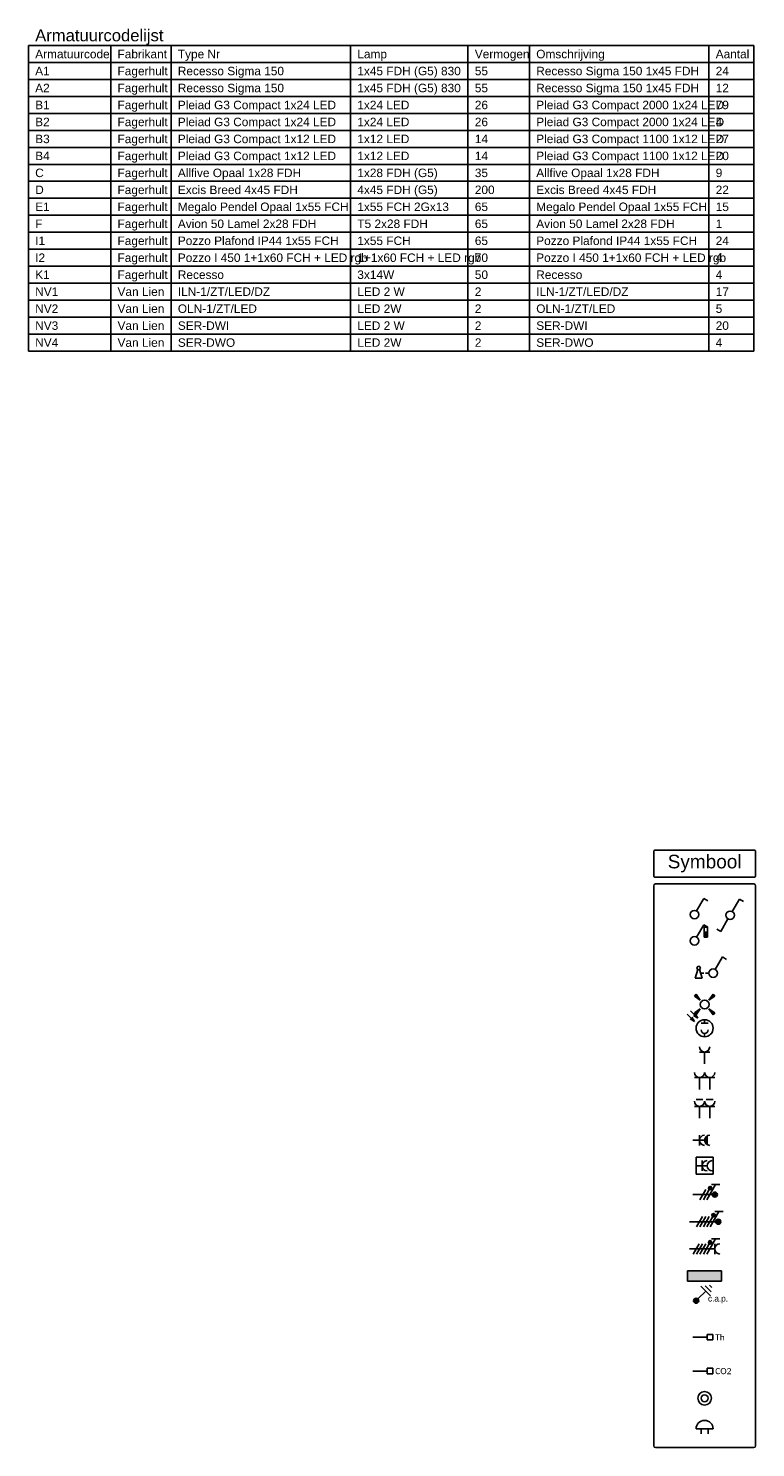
# Model space of a CAD drawing. Header units: millimetres. Extents: x -197899 to 120983, y -4228 to 45370.
# Tile 199 of 200: x 96232 to 106937, y 5059 to 25963. Entities that reach past the tile are written whole.
import ezdxf
from ezdxf.enums import TextEntityAlignment as Align

# ---------------------------------------------------------------- set-up
doc = ezdxf.new("R2010")
doc.units = ezdxf.units.MM
doc.layers.add('BL$5--Renvooi', color=150, linetype='Continuous')
doc.layers.add('BL$9----', color=1, linetype='Continuous')
doc.styles.add('BURO-018', font='burofont.shx', dxfattribs={"height": 180})
doc.styles.add('STABICAD-012', font='ISOCP.SHX', dxfattribs={"height": 1.2})
doc.styles.add('STABICAD-018', font='calibri.ttf', dxfattribs={"height": 180})
doc.styles.get("Standard").update_dxf_attribs({"font": 'arial.ttf'})

# ---------------------------------------------------------------- blocks, each defined once
blk = doc.blocks.new('E00078')
at = {"color": 0, "linetype": 'Continuous'}
for p, q in [((-3, 6.48), (-3, 8.98)), ((-3, 7.73), (1.5, 5.13)), ((1.5, 4.13), (-1.5, 5.87)), ((1.5, 3.13), (-1.5, 4.87)), ((0, 6.75), (0, 1))]:
    blk.add_line(p, q, dxfattribs=at)
at = {"color": 0, "linetype": 'Continuous', "const_width": 0.5}
blk.add_lwpolyline([(-2.18, 6.12, 1), (-1.68, 6.12, 1)], format="xyb", close=True, dxfattribs=at)
at = {"color": 0, "linetype": 'Continuous'}
blk.add_lwpolyline([(-0.38, 7.5, 0.75, 0.75, 1), (0.38, 7.5, 0.75, 0.75, 1)], format="xyseb", close=True, dxfattribs=at)
for centre, radius in [((-1.93, 6.12), 0.5), ((0, 7.5), 0.75)]:
    blk.add_circle(centre, radius, dxfattribs=at)
at = {"color": 0, "linetype": 'Continuous', "style": 'STABICAD-018'}
for tag, p in [('PANEL', (0, 14)), ('CIRCUIT', (0, 11)), ('SUBCIRCUIT', (4.5, 11)), ('ARTICLECODE', (0, 0))]:
    blk.add_attdef(tag, text='', height=1.8, dxfattribs=at).set_placement(p, align=Align.MIDDLE)
at = {"color": 0, "linetype": 'Continuous', "style": 'STABICAD-018', "flags": 1}
blk.add_attdef('POWERCODE', text='', height=1.8, dxfattribs=at).set_placement((13, 11), align=Align.MIDDLE)
blk = doc.blocks.new('E00082')
at = {"color": 0, "linetype": 'Continuous'}
for p, q in [((-3, 10.98), (-3, 8.48)), ((-3, 9.73), (1.5, 7.13)), ((0, 8.75), (0, 1)), ((1.5, 6.13), (-1.5, 7.87)), ((1.5, 5.13), (-1.5, 6.87)), ((1.5, 4.13), (-1.5, 5.87)), ((1.5, 3.13), (-1.5, 4.87))]:
    blk.add_line(p, q, dxfattribs=at)
at = {"color": 0, "linetype": 'Continuous', "const_width": 0.5}
blk.add_lwpolyline([(-1.68, 8.12, 1), (-2.18, 8.12, 1)], format="xyb", close=True, dxfattribs=at)
at = {"color": 0, "linetype": 'Continuous'}
blk.add_lwpolyline([(-0.38, 9.5, 0.75, 0.75, 1), (0.38, 9.5, 0.75, 0.75, 1)], format="xyseb", close=True, dxfattribs=at)
for centre, radius in [((-1.93, 8.12), 0.5), ((0, 9.5), 0.75)]:
    blk.add_circle(centre, radius, dxfattribs=at)
at = {"color": 0, "linetype": 'Continuous', "style": 'STABICAD-018'}
for tag, p in [('PANEL', (0, 16)), ('CIRCUIT', (0, 13)), ('SUBCIRCUIT', (4.5, 13)), ('ARTICLECODE', (0, 0))]:
    blk.add_attdef(tag, text='', height=1.8, dxfattribs=at).set_placement(p, align=Align.MIDDLE)
at = {"color": 0, "linetype": 'Continuous', "style": 'STABICAD-018', "flags": 1}
blk.add_attdef('POWERCODE', text='', height=1.8, dxfattribs=at).set_placement((13, 13), align=Align.MIDDLE)
blk = doc.blocks.new('111304')
at = {"color": 0, "linetype": 'Continuous'}
for p, q in [((-1.5, 4.5), (1.5, 4.5)), ((0, 1), (0, 4.5))]:
    blk.add_line(p, q, dxfattribs=at)
blk.add_arc((0, 6), 1.5, 180, 0, dxfattribs=at)
at = {"color": 0, "linetype": 'Continuous', "style": 'STABICAD-018'}
for tag, p in [('PANEL', (0, 11.5)), ('CIRCUIT', (0, 8.5)), ('SUBCIRCUIT', (4.5, 8.5)), ('ARTICLECODE', (0, 0))]:
    blk.add_attdef(tag, text='', height=1.8, dxfattribs=at).set_placement(p, align=Align.MIDDLE)
at = {"color": 0, "linetype": 'Continuous', "style": 'STABICAD-018', "flags": 1}
blk.add_attdef('POWERCODE', text='', height=1.8, dxfattribs=at).set_placement((13, 8.5), align=Align.MIDDLE)
blk = doc.blocks.new('E00126')
at = {"color": 0, "linetype": 'Continuous'}
for p, q in [((-3, 4.5), (3, 4.5)), ((-1.5, 1), (-1.5, 4.5)), ((1.5, 1), (1.5, 4.5))]:
    blk.add_line(p, q, dxfattribs=at)
for centre in [(-1.5, 6), (1.5, 6)]:
    blk.add_arc(centre, 1.5, 180, 0, dxfattribs=at)
at = {"color": 0, "linetype": 'Continuous', "style": 'STABICAD-018'}
for tag, p in [('PANEL', (0, 11.5)), ('CIRCUIT', (0, 8.5)), ('SUBCIRCUIT', (4.5, 8.5)), ('ARTICLECODE', (0, 0))]:
    blk.add_attdef(tag, text='', height=1.8, dxfattribs=at).set_placement(p, align=Align.MIDDLE)
at = {"color": 0, "linetype": 'Continuous', "style": 'STABICAD-018', "flags": 1}
blk.add_attdef('POWERCODE', text='', height=1.8, dxfattribs=at).set_placement((13, 8.5), align=Align.MIDDLE)
blk = doc.blocks.new('E00411')
for p, q in [((-2.4, 2.89), (-2.89, 2.4)), ((-2.89, 2.4), (-1.24, 1.24)), ((-1.24, 1.24), (-2.4, 2.89)), ((2.4, 2.89), (1.24, 1.24)), ((1.24, 1.24), (2.89, 2.4)), ((2.89, 2.4), (2.4, 2.89)), ((-1.24, -1.24), (-2.89, -2.4)), ((-2.89, -2.4), (-2.4, -2.89)), ((-2.4, -2.89), (-1.24, -1.24)), ((1.24, -1.24), (2.4, -2.89)), ((2.89, -2.4), (1.24, -1.24)), ((2.4, -2.89), (2.89, -2.4))]:
    blk.add_line(p, q)
at = {"color": 0, "linetype": 'Continuous'}
blk.add_circle((0, 0), 1.25, dxfattribs=at)
for points in [[(-2.89, 2.4), (-2.4, 2.89), (-1.24, 1.24)], [(2.4, 2.89), (2.89, 2.4), (1.24, 1.24)], [(-2.4, -2.89), (-2.89, -2.4), (-1.24, -1.24)], [(2.89, -2.4), (2.4, -2.89), (1.24, -1.24)]]:
    blk.add_solid(points, dxfattribs=at)
at = {"color": 0, "linetype": 'Continuous', "style": 'STABICAD-018'}
for tag, p in [('SWITCHCODE', (0, 4.64)), ('ARTICLECODE', (0, 0))]:
    blk.add_attdef(tag, text='', height=1.8, dxfattribs=at).set_placement(p, align=Align.MIDDLE)
blk = doc.blocks.new('0514A2')
at = {"color": 0, "linetype": 'Continuous'}
for p, q in [((-4.12, 8.62), (-2, 6.5)), ((-5.12, 7.62), (-3, 5.5)), ((-3, 5.5), (-4.3, 6.25)), ((-3, 5.5), (-3.75, 6.8)), ((-2, 6.5), (-3.3, 7.25)), ((-2, 6.5), (-2.75, 7.8)), ((-1, 5), (1, 5)), ((0, 6), (0, 5)), ((0, 2), (0, 1))]:
    blk.add_line(p, q, dxfattribs=at)
blk.add_circle((0, 3.5), 2.5, dxfattribs=at)
blk.add_arc((0, 3), 1, 180, 0, dxfattribs=at)
at = {"color": 0, "linetype": 'Continuous', "style": 'STABICAD-018'}
blk.add_attdef('ARTICLECODE', text='', height=1.8, dxfattribs=at).set_placement((0, 0), align=Align.MIDDLE)
blk = doc.blocks.new('1114A1')
at = {"color": 0, "linetype": 'Continuous'}
for p, q in [((0.62, 3.33), (2.74, 7)), ((2.74, 7), (3.95, 6.3))]:
    blk.add_line(p, q, dxfattribs=at)
blk.add_circle((0, 2.25), 1.25, dxfattribs=at)
at = {"color": 0, "linetype": 'Continuous', "style": 'STABICAD-018'}
for tag, p in [('SWITCHCODE', (3.36, 9)), ('ARTICLECODE', (0, 0))]:
    blk.add_attdef(tag, text='', height=1.8, dxfattribs=at).set_placement(p, align=Align.MIDDLE)
blk = doc.blocks.new('1116A4C')
at = {"color": 0, "linetype": 'Continuous'}
for p, q in [((-5, 4), (-5, 1)), ((5, 4), (-5, 4)), ((-5, 1), (5, 1)), ((5, 1), (5, 4))]:
    blk.add_line(p, q, dxfattribs=at)
blk.add_solid([(-5, 4), (-5, 1), (5, 4), (5, 1)], dxfattribs=at)
at = {"color": 0, "linetype": 'Continuous', "style": 'STABICAD-018'}
for tag, p in [('PANEL', (0, 15)), ('CIRCUIT', (0, 9)), ('SUBCIRCUIT', (4.5, 9)), ('PANELNAME', (0, 6)), ('ARTICLECODE', (0, 0))]:
    blk.add_attdef(tag, text='', height=1.8, dxfattribs=at).set_placement(p, align=Align.MIDDLE)
blk.add_attdef('CASCADINGPANEL', (0, 0), '', height=1.8, dxfattribs=at)
blk = doc.blocks.new('111406')
at = {"color": 0, "linetype": 'Continuous'}
for p, q in [((0.62, 3.33), (2.74, 7)), ((2.74, 7), (3.95, 6.3)), ((-0.62, 1.17), (-2.74, -2.5)), ((-2.74, -2.5), (-3.95, -1.8))]:
    blk.add_line(p, q, dxfattribs=at)
blk.add_circle((0, 2.25), 1.25, dxfattribs=at)
at = {"color": 0, "linetype": 'Continuous', "style": 'STABICAD-018'}
for tag, p in [('SWITCHCODE', (3.42, 9)), ('ARTICLECODE', (0, 0))]:
    blk.add_attdef(tag, text='', height=1.8, dxfattribs=at).set_placement(p, align=Align.MIDDLE)
blk = doc.blocks.new('111304R')
at = {"color": 0, "linetype": 'Continuous'}
for p, q in [((-2.5, 2.5), (2.5, 2.5)), ((-2.5, -2.5), (-2.5, 2.5)), ((0, -2.25), (0, 0.75)), ((2.5, 2.5), (2.5, -2.5)), ((2.5, -2.5), (-2.5, -2.5)), ((-1.5, -0.75), (1.5, -0.75))]:
    blk.add_line(p, q, dxfattribs=at)
for centre in [(0, 2.25), (0, 0.75)]:
    blk.add_arc(centre, 1.5, 180, 0, dxfattribs=at)
at = {"color": 0, "linetype": 'Continuous', "style": 'STABICAD-018'}
for tag, p in [('CIRCUIT', (-0.12, 3.9)), ('PANEL', (-0.12, 6.9)), ('SUBCIRCUIT', (4.38, 3.9)), ('ARTICLECODE', (0, -3.5))]:
    blk.add_attdef(tag, text='', height=1.8, dxfattribs=at).set_placement(p, align=Align.MIDDLE)
at = {"color": 0, "linetype": 'Continuous', "style": 'STABICAD-018', "flags": 1}
blk.add_attdef('POWERCODE', text='', height=1.8, dxfattribs=at).set_placement((12.88, 3.9), align=Align.MIDDLE)
blk = doc.blocks.new('E00115')
at = {"color": 0, "linetype": 'Continuous'}
for p, q in [((2.85, 6.3), (2.85, 3.3)), ((3.85, 6.3), (2.85, 6.3)), ((2.85, 4.8), (3.85, 4.8)), ((3.35, 6.3), (3.35, 6.65)), ((3.85, 3.3), (3.85, 6.3)), ((2.85, 3.3), (3.85, 3.3))]:
    blk.add_line(p, q, dxfattribs=at)
at = {"color": 0, "linetype": 'Continuous', "const_width": 1}
blk.add_lwpolyline([(3.35, 4.8), (3.35, 3.3)], dxfattribs=at)
blk = doc.blocks.new('*U61')
at = {"color": 0, "linetype": 'Continuous'}
for p, q in [((0.62, 3.33), (2.74, 7)), ((2.74, 7), (3.95, 6.3))]:
    blk.add_line(p, q, dxfattribs=at)
blk.add_circle((0, 2.25), 1.25, dxfattribs=at)
at = {"color": 0, "linetype": 'ByBlock'}
blk.add_blockref('E00115', (0, 0), dxfattribs=at)
at = {"color": 0, "linetype": 'Continuous', "style": 'STABICAD-018'}
for tag, p in [('SWITCHCODE', (3.36, 9)), ('ARTICLECODE', (0, 0))]:
    blk.add_attdef(tag, text='', height=1.8, dxfattribs=at).set_placement(p, align=Align.MIDDLE)
blk = doc.blocks.new('E00125CP')
at = {"color": 0, "linetype": 'Continuous'}
for p, q in [((-2.5, 6.5), (-0.5, 6.5)), ((0.5, 6.5), (2.5, 6.5))]:
    blk.add_line(p, q, dxfattribs=at)
blk = doc.blocks.new('*U62')
at = {"color": 0, "linetype": 'Continuous'}
for p, q in [((-3, 4.5), (3, 4.5)), ((-1.5, 1), (-1.5, 4.5)), ((1.5, 1), (1.5, 4.5))]:
    blk.add_line(p, q, dxfattribs=at)
for centre in [(-1.5, 6), (1.5, 6)]:
    blk.add_arc(centre, 1.5, 180, 0, dxfattribs=at)
at = {"color": 0, "linetype": 'ByBlock'}
blk.add_blockref('E00125CP', (0, 0), dxfattribs=at)
at = {"color": 0, "linetype": 'Continuous', "style": 'STABICAD-018'}
for tag, p in [('PANEL', (0, 11.5)), ('CIRCUIT', (0, 8.5)), ('SUBCIRCUIT', (4.5, 8.5)), ('ARTICLECODE', (0, 0))]:
    blk.add_attdef(tag, text='', height=1.8, dxfattribs=at).set_placement(p, align=Align.MIDDLE)
at = {"color": 0, "linetype": 'Continuous', "style": 'STABICAD-018', "flags": 1}
blk.add_attdef('POWERCODE', text='', height=1.8, dxfattribs=at).set_placement((13, 8.5), align=Align.MIDDLE)
blk = doc.blocks.new('THERM-TK-L')
at = {"color": 0, "linetype": 'Continuous'}
for p, q in [((-0.83, 5.25), (-0.83, 6.92)), ((-0.83, 6.92), (0.83, 6.92)), ((-0.83, 5.25), (0.83, 5.25)), ((0, 5.25), (0, 1)), ((0.83, 5.25), (0.83, 6.92))]:
    blk.add_line(p, q, dxfattribs=at)
at = {"color": 0, "linetype": 'Continuous', "style": 'STABICAD-018'}
for tag, p in [('TEXT1', (4, 6)), ('ARTICLECODE', (0, 0))]:
    blk.add_attdef(tag, text='', height=1.8, dxfattribs=at).set_placement(p, align=Align.MIDDLE)
blk = doc.blocks.new('1114A6')
at = {"color": 0, "linetype": 'Continuous'}
for p, q in [((-5.25, 0.75), (-4.51, 3.33)), ((-5.25, 0.75), (-3.25, 0.75)), ((-3.99, 3.33), (-3.25, 0.75)), ((-3.68, 2.25), (-2.75, 2.25)), ((-2.25, 2.25), (-1.25, 2.25))]:
    blk.add_line(p, q, dxfattribs=at)
blk.add_circle((-4.25, 3.75), 0.5, dxfattribs=at)
blk = doc.blocks.new('*U38')
at = {"color": 0, "linetype": 'Continuous'}
for p, q in [((0.62, 3.33), (2.74, 7)), ((2.74, 7), (3.95, 6.3))]:
    blk.add_line(p, q, dxfattribs=at)
blk.add_circle((0, 2.25), 1.25, dxfattribs=at)
at = {"color": 0, "linetype": 'ByBlock'}
blk.add_blockref('1114A6', (0, 0), dxfattribs=at)
at = {"color": 0, "linetype": 'Continuous', "style": 'STABICAD-018'}
for tag, p in [('SWITCHCODE', (3.36, 9)), ('ARTICLECODE', (0, 0))]:
    blk.add_attdef(tag, text='', height=1.8, dxfattribs=at).set_placement(p, align=Align.MIDDLE)
blk = doc.blocks.new('*U481')
at = {"layer": 'BL$9----', "color": 3}
for p, q in [((0, 0), (213.61, 0)), ((0, 0), (0, -90)), ((24.25, 0), (24.25, -90)), ((42, 0), (42, -90)), ((94.84, 0), (94.84, -90)), ((129.43, 0), (129.43, -90)), ((147.52, 0), (147.52, -90)), ((200.36, 0), (200.36, -90)), ((213.61, 0), (213.61, -90)), ((213.61, 0), (213.61, -90)), ((0, -5), (213.61, -5)), ((0, -10), (213.61, -10)), ((0, -15), (213.61, -15)), ((0, -20), (213.61, -20)), ((0, -25), (213.61, -25)), ((0, -30), (213.61, -30)), ((0, -35), (213.61, -35)), ((0, -40), (213.61, -40)), ((0, -45), (213.61, -45)), ((0, -50), (213.61, -50)), ((0, -55), (213.61, -55)), ((0, -60), (213.61, -60)), ((0, -65), (213.61, -65)), ((0, -70), (213.61, -70)), ((0, -75), (213.61, -75)), ((0, -80), (213.61, -80)), ((0, -85), (213.61, -85)), ((0, -90), (213.61, -90))]:
    blk.add_line(p, q, dxfattribs=at)
at = {"layer": 'BL$9----', "color": 2}
blk.add_attdef('TITLE', (2, 1.25), '', height=3.5, dxfattribs=at)
blk = doc.blocks.new('*U480')
at = {"layer": 'BL$9----', "color": 2}
for tag, p in [('dtocode_0', (2, 1.25)), ('dtocode_1', (2, 1.25)), ('dtocode_2', (2, 1.25)), ('dtocode_3', (2, 1.25)), ('dtocode_4', (2, 1.25)), ('dtomanufacturer_0', (26.25, 1.25)), ('dtomanufacturer_1', (26.25, 1.25)), ('dtomanufacturer_2', (26.25, 1.25)), ('dtomanufacturer_3', (26.25, 1.25)), ('dtomanufacturer_4', (26.25, 1.25)), ('dtotypenumber_0', (44, 1.25)), ('dtotypenumber_1', (44, 1.25)), ('dtotypenumber_2', (44, 1.25)), ('dtotypenumber_3', (44, 1.25)), ('dtotypenumber_4', (44, 1.25)), ('dtolamp_0', (96.84, 1.25)), ('dtolamp_1', (96.84, 1.25)), ('dtolamp_2', (96.84, 1.25)), ('dtolamp_3', (96.84, 1.25)), ('dtolamp_4', (96.84, 1.25)), ('dtopower_0', (131.43, 1.25)), ('dtopower_1', (131.43, 1.25)), ('dtopower_2', (131.43, 1.25)), ('dtopower_3', (131.43, 1.25)), ('dtopower_4', (131.43, 1.25)), ('dtodescr_0', (149.52, 1.25)), ('dtodescr_1', (149.52, 1.25)), ('dtodescr_2', (149.52, 1.25)), ('dtodescr_3', (149.52, 1.25)), ('dtodescr_4', (149.52, 1.25)), ('count_0', (202.36, 1.25)), ('count_2', (202.36, 1.25)), ('count_3', (202.36, 1.25)), ('count_1', (202.36, 1.25)), ('count_4', (202.36, 1.25))]:
    blk.add_attdef(tag, p, '', height=2.5, dxfattribs=at)
blk = doc.blocks.new('CAP-BADK')
at = {"color": 0, "linetype": 'Continuous'}
for p, q in [((2.83, 4.58), (0.53, 2.28)), ((4.24, 3.16), (1.41, 5.99)), ((4.42, 4.4), (2.65, 6.17)), ((4.6, 5.64), (3.89, 6.35))]:
    blk.add_line(p, q, dxfattribs=at)
at = {"color": 0, "linetype": 'Continuous', "const_width": 0.75}
blk.add_lwpolyline([(-0.27, 2.02, 1), (0.27, 1.48, 1)], format="xyb", close=True, dxfattribs=at)
at = {"color": 0, "linetype": 'Continuous'}
blk.add_circle((0, 1.75), 0.75, dxfattribs=at)
at = {"color": 0, "linetype": 'Continuous', "style": 'STABICAD-018'}
for tag, p in [('TEXT1', (8, 4.25)), ('ARTICLECODE', (0, 0))]:
    blk.add_attdef(tag, text='', height=1.8, dxfattribs=at).set_placement(p, align=Align.MIDDLE)
at = {"layer": 'BL$9----', "color": 1, "style": 'STABICAD-012', "flags": 1}
blk.add_attdef('E_TEXT1', (0, 0), '', height=90, dxfattribs=at)
blk = doc.blocks.new('081006')
at = {"color": 0, "linetype": 'Continuous'}
for p, q in [((2.5, 2.5), (-2.5, 2.5)), ((-1, 1), (-1, 2.5)), ((1, 2.5), (1, 1))]:
    blk.add_line(p, q, dxfattribs=at)
blk.add_arc((0, 2.5), 2.5, 0, 180, dxfattribs=at)
at = {"color": 0, "linetype": 'Continuous', "style": 'STABICAD-018'}
for tag, p in [('SWITCHCODE', (0, 7)), ('ARTICLECODE', (0, 0))]:
    blk.add_attdef(tag, text='', height=1.8, dxfattribs=at).set_placement(p, align=Align.MIDDLE)
blk = doc.blocks.new('111410')
at = {"color": 0, "linetype": 'Continuous'}
for radius in [2, 1]:
    blk.add_circle((0, 3), radius, dxfattribs=at)
at = {"color": 0, "linetype": 'Continuous', "style": 'STABICAD-018'}
for tag, p in [('SWITCHCODE', (0, 7)), ('ARTICLECODE', (0, 0))]:
    blk.add_attdef(tag, text='', height=1.8, dxfattribs=at).set_placement(p, align=Align.MIDDLE)
blk = doc.blocks.new('111304AW')
at = {"color": 0, "linetype": 'Continuous'}
for p, q in [((1.3, 5.25), (-1.3, 5.25)), ((1.16, 5.05), (-1.16, 5.05)), ((0.96, 4.85), (-0.96, 4.85)), ((0.65, 4.65), (-0.65, 4.65)), ((0, 1), (0, 4.5)), ((-1.5, 3), (1.5, 3))]:
    blk.add_line(p, q, dxfattribs=at)
for centre in [(0, 6), (0, 4.5)]:
    blk.add_arc(centre, 1.5, 180, 0, dxfattribs=at)
at = {"color": 0, "linetype": 'Continuous', "style": 'STABICAD-018'}
for tag, p in [('PANEL', (0, 11.5)), ('CIRCUIT', (0, 8.5)), ('SUBCIRCUIT', (4.5, 8.5)), ('ARTICLECODE', (0, 0))]:
    blk.add_attdef(tag, text='', height=1.8, dxfattribs=at).set_placement(p, align=Align.MIDDLE)
at = {"color": 0, "linetype": 'Continuous', "style": 'STABICAD-018', "flags": 1}
blk.add_attdef('POWERCODE', text='', height=1.8, dxfattribs=at).set_placement((13, 8.5), align=Align.MIDDLE)
blk = doc.blocks.new('111304D')
at = {"color": 0, "linetype": 'Continuous'}
for p, q in [((-3, 9.98), (-3, 7.48)), ((-3, 8.73), (1.5, 6.13)), ((-1.5, 8.5), (1.5, 8.5)), ((0, 1), (0, 8.5)), ((1.5, 5.13), (-1.5, 6.87)), ((1.5, 4.13), (-1.5, 5.87)), ((1.5, 3.13), (-1.5, 4.87)), ((1.5, 2.13), (-1.5, 3.87))]:
    blk.add_line(p, q, dxfattribs=at)
at = {"color": 0, "linetype": 'Continuous', "const_width": 0.5}
blk.add_lwpolyline([(-1.68, 7.12, 1), (-2.18, 7.12, 1)], format="xyb", close=True, dxfattribs=at)
at = {"color": 0, "linetype": 'Continuous'}
blk.add_circle((-1.93, 7.12), 0.5, dxfattribs=at)
blk.add_arc((0, 10), 1.5, 180, 0, dxfattribs=at)
at = {"color": 0, "linetype": 'Continuous', "style": 'STABICAD-018'}
for tag, p in [('CIRCUIT', (0, 12.5)), ('PANEL', (0, 15.5)), ('SUBCIRCUIT', (4.5, 12.5)), ('ARTICLECODE', (0, 0))]:
    blk.add_attdef(tag, text='', height=1.8, dxfattribs=at).set_placement(p, align=Align.MIDDLE)
at = {"color": 0, "linetype": 'Continuous', "style": 'STABICAD-018', "flags": 1}
blk.add_attdef('POWERCODE', text='', height=1.8, dxfattribs=at).set_placement((13, 12.5), align=Align.MIDDLE)

msp = doc.modelspace()

# ---------------------------------------------------------------- linework, layer by layer
at = {"layer": 'BL$5--Renvooi', "color": 0}
for p, q in [((105437, 5084), (105437, 13336)), ((105462, 13361), (106912, 13361)), ((106937, 13336), (106937, 5084)), ((106912, 5059), (105462, 5059))]:
    msp.add_line(p, q, dxfattribs=at)
msp.add_lwpolyline([(106912, 13461), (105462, 13461, -0.414214), (105437, 13486), (105437, 13836, -0.414214), (105462, 13861), (106912, 13861, -0.414214), (106937, 13836), (106937, 13486, -0.414214)], format="xyb", close=True, dxfattribs=at)
for centre, start, end in [((105462, 13336), 90, 180), ((106912, 13336), 0, 90), ((105462, 5084), 180, 270), ((106912, 5084), 270, 0)]:
    msp.add_arc(centre, 25, start, end, dxfattribs=at)

# ---------------------------------------------------------------- block references
for name, p, xscale, yscale in [('1114A1', (106037, 12798), 50, 50), ('E00411', (106187, 11586), 51.872496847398, 51.872496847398), ('0514A2', (106187, 11061), 50, 50), ('111304', (106187, 10661), 50, 50), ('E00126', (106187, 10286), 50, 50), ('1116A4C', (106187, 7461), 50, 50)]:
    msp.add_blockref(name, p, dxfattribs=dict(at, xscale=xscale, yscale=yscale))
at = {"layer": 'BL$5--Renvooi', "color": 0, "linetype": 'Continuous', "xscale": 50, "yscale": 50}
for name, p in [('111406', (106562, 12788)), ('*U61', (106037, 12411)), ('*U38', (106312, 11936)), ('*U62', (106187, 9861))]:
    msp.add_blockref(name, p, dxfattribs=at)
at = {"layer": 'BL$5--Renvooi', "color": 0, "linetype": 'Continuous', "xscale": 50, "yscale": 50, "zscale": 50, "rotation": 270}
for name, p in [('111304AW', (105962, 9586)), ('111304D', (105912, 7986))]:
    msp.add_blockref(name, p, dxfattribs=at)
at = {"layer": 'BL$5--Renvooi', "color": 0, "linetype": 'Continuous', "xscale": 50, "yscale": 50, "rotation": 270}
msp.add_blockref('111304R', (106187, 9211), dxfattribs=at)
at = {"layer": 'BL$5--Renvooi', "color": 0, "xscale": 50, "yscale": 50, "rotation": 270}
for name, p in [('E00078', (105962, 8786)), ('E00082', (105912, 8386))]:
    msp.add_blockref(name, p, dxfattribs=at)
at = {"layer": 'BL$5--Renvooi', "color": 0, "linetype": 'Continuous'}
ref = msp.add_blockref('CAP-BADK', (106062, 7136), dxfattribs=dict(at, xscale=50, yscale=50, zscale=50))
ref.add_attrib('E_TEXT1', 'c.a.p.', dxfattribs={"layer": '0', "color": 7, "linetype": 'Continuous', "height": 90, "style": 'BURO-018'}).set_placement((106237, 7256), align=Align.MIDDLE_LEFT)
ref = msp.add_blockref('THERM-TK-L', (105962, 6686), dxfattribs=dict(at, xscale=50, yscale=50, rotation=270))
ref.add_attrib('TEXT1', 'Th', dxfattribs={"layer": '0', "color": 7, "linetype": 'ByBlock', "height": 90, "style": 'STABICAD-018'}).set_placement((106412, 6686), align=Align.MIDDLE)
ref = msp.add_blockref('THERM-TK-L', (105962, 6186), dxfattribs=dict(at, xscale=50, yscale=50, rotation=270))
ref.add_attrib('TEXT1', 'CO2', dxfattribs={"layer": '0', "color": 7, "linetype": 'ByBlock', "height": 90, "style": 'STABICAD-018'}).set_placement((106462, 6186), align=Align.MIDDLE)
at = {"layer": 'BL$5--Renvooi', "color": 0, "linetype": 'Continuous', "xscale": 50, "yscale": 50, "zscale": 50}
for name, p in [('111410', (106187, 5636)), ('081006', (106187, 5211))]:
    msp.add_blockref(name, p, dxfattribs=at)
at = {"layer": 'BL$9----', "xscale": 50, "yscale": 50, "zscale": 50}
msp.add_blockref('*U481', (96232, 25711), dxfattribs=at).add_auto_attribs({'TITLE': 'Armatuurcodelijst'})
at = {"layer": 'BL$9----'}
ref = msp.add_blockref('*U480', (96332, 25523), dxfattribs=dict(at, xscale=50, yscale=50, zscale=50))
ref.add_attrib('dtocode_0', 'Armatuurcode', (96332, 25523), dxfattribs={"color": 2, "height": 125})
ref.add_attrib('dtomanufacturer_0', 'Fabrikant', (97544, 25523), dxfattribs={"color": 2, "height": 125})
ref.add_attrib('dtotypenumber_0', 'Type Nr', (98432, 25523), dxfattribs={"color": 2, "height": 125})
ref.add_attrib('dtolamp_0', 'Lamp', (101074, 25523), dxfattribs={"color": 2, "height": 125})
ref.add_attrib('dtopower_0', 'Vermogen', (102804, 25523), dxfattribs={"color": 2, "height": 125})
ref.add_attrib('dtodescr_0', 'Omschrijving', (103708, 25523), dxfattribs={"color": 2, "height": 125})
ref.add_attrib('count_0', 'Aantal', (106350, 25523), dxfattribs={"color": 2, "height": 125})
ref = msp.add_blockref('*U480', (96332, 25273), dxfattribs=dict(at, xscale=50, yscale=50, zscale=50))
ref.add_attrib('dtocode_0', 'A1', (96332, 25273), dxfattribs={"color": 1, "height": 125})
ref.add_attrib('dtomanufacturer_0', 'Fagerhult', (97544, 25273), dxfattribs={"color": 1, "height": 125})
ref.add_attrib('dtotypenumber_0', 'Recesso Sigma 150', (98432, 25273), dxfattribs={"color": 1, "height": 125})
ref.add_attrib('dtolamp_0', '1x45 FDH (G5) 830', (101074, 25273), dxfattribs={"color": 1, "height": 125})
ref.add_attrib('dtopower_0', '55', (102804, 25273), dxfattribs={"color": 1, "height": 125})
ref.add_attrib('dtodescr_0', 'Recesso Sigma 150 1x45 FDH', (103708, 25273), dxfattribs={"color": 1, "height": 125})
ref.add_attrib('count_0', '24', (106350, 25273), dxfattribs={"color": 1, "height": 125})
ref = msp.add_blockref('*U480', (107013, 25023), dxfattribs=dict(at, xscale=50, yscale=50, zscale=50))
ref.add_attrib('dtocode_0', 'A2', (96332, 25023), dxfattribs={"color": 1, "height": 125})
ref.add_attrib('dtomanufacturer_0', 'Fagerhult', (97544, 25023), dxfattribs={"color": 1, "height": 125})
ref.add_attrib('dtotypenumber_0', 'Recesso Sigma 150', (98432, 25023), dxfattribs={"color": 1, "height": 125})
ref.add_attrib('dtolamp_0', '1x45 FDH (G5) 830', (101074, 25023), dxfattribs={"color": 1, "height": 125})
ref.add_attrib('dtopower_0', '55', (102804, 25023), dxfattribs={"color": 1, "height": 125})
ref.add_attrib('dtodescr_0', 'Recesso Sigma 150 1x45 FDH', (103708, 25023), dxfattribs={"color": 1, "height": 125})
ref.add_attrib('count_0', '12', (106350, 25023), dxfattribs={"color": 1, "height": 125})
ref = msp.add_blockref('*U480', (107013, 24773), dxfattribs=dict(at, xscale=50, yscale=50, zscale=50))
ref.add_attrib('dtocode_0', 'B1', (96332, 24773), dxfattribs={"color": 1, "height": 125})
ref.add_attrib('dtomanufacturer_0', 'Fagerhult', (97544, 24773), dxfattribs={"color": 1, "height": 125})
ref.add_attrib('dtotypenumber_0', 'Pleiad G3 Compact 1x24 LED', (98432, 24773), dxfattribs={"color": 1, "height": 125})
ref.add_attrib('dtolamp_0', '1x24 LED', (101074, 24773), dxfattribs={"color": 1, "height": 125})
ref.add_attrib('dtopower_0', '26', (102804, 24773), dxfattribs={"color": 1, "height": 125})
ref.add_attrib('dtodescr_0', 'Pleiad G3 Compact 2000 1x24 LED', (103708, 24773), dxfattribs={"color": 1, "height": 125})
ref.add_attrib('count_0', '79', (106350, 24773), dxfattribs={"color": 1, "height": 125})
ref = msp.add_blockref('*U480', (107013, 24523), dxfattribs=dict(at, xscale=50, yscale=50, zscale=50))
ref.add_attrib('dtocode_0', 'B2', (96332, 24523), dxfattribs={"color": 1, "height": 125})
ref.add_attrib('dtomanufacturer_0', 'Fagerhult', (97544, 24523), dxfattribs={"color": 1, "height": 125})
ref.add_attrib('dtotypenumber_0', 'Pleiad G3 Compact 1x24 LED', (98432, 24523), dxfattribs={"color": 1, "height": 125})
ref.add_attrib('dtolamp_0', '1x24 LED', (101074, 24523), dxfattribs={"color": 1, "height": 125})
ref.add_attrib('dtopower_0', '26', (102804, 24523), dxfattribs={"color": 1, "height": 125})
ref.add_attrib('dtodescr_0', 'Pleiad G3 Compact 2000 1x24 LED', (103708, 24523), dxfattribs={"color": 1, "height": 125})
ref.add_attrib('count_0', '4', (106350, 24523), dxfattribs={"color": 1, "height": 125})
ref = msp.add_blockref('*U480', (107013, 24273), dxfattribs=dict(at, xscale=50, yscale=50, zscale=50))
ref.add_attrib('dtocode_0', 'B3', (96332, 24273), dxfattribs={"color": 1, "height": 125})
ref.add_attrib('dtomanufacturer_0', 'Fagerhult', (97544, 24273), dxfattribs={"color": 1, "height": 125})
ref.add_attrib('dtotypenumber_0', 'Pleiad G3 Compact 1x12 LED', (98432, 24273), dxfattribs={"color": 1, "height": 125})
ref.add_attrib('dtolamp_0', '1x12 LED', (101074, 24273), dxfattribs={"color": 1, "height": 125})
ref.add_attrib('dtopower_0', '14', (102804, 24273), dxfattribs={"color": 1, "height": 125})
ref.add_attrib('dtodescr_0', 'Pleiad G3 Compact 1100 1x12 LED', (103708, 24273), dxfattribs={"color": 1, "height": 125})
ref.add_attrib('count_0', '27', (106350, 24273), dxfattribs={"color": 1, "height": 125})
ref = msp.add_blockref('*U480', (107013, 24023), dxfattribs=dict(at, xscale=50, yscale=50, zscale=50))
ref.add_attrib('dtocode_0', 'B4', (96332, 24023), dxfattribs={"color": 1, "height": 125})
ref.add_attrib('dtomanufacturer_0', 'Fagerhult', (97544, 24023), dxfattribs={"color": 1, "height": 125})
ref.add_attrib('dtotypenumber_0', 'Pleiad G3 Compact 1x12 LED', (98432, 24023), dxfattribs={"color": 1, "height": 125})
ref.add_attrib('dtolamp_0', '1x12 LED', (101074, 24023), dxfattribs={"color": 1, "height": 125})
ref.add_attrib('dtopower_0', '14', (102804, 24023), dxfattribs={"color": 1, "height": 125})
ref.add_attrib('dtodescr_0', 'Pleiad G3 Compact 1100 1x12 LED', (103708, 24023), dxfattribs={"color": 1, "height": 125})
ref.add_attrib('count_0', '20', (106350, 24023), dxfattribs={"color": 1, "height": 125})
ref = msp.add_blockref('*U480', (107013, 23773), dxfattribs=dict(at, xscale=50, yscale=50, zscale=50))
ref.add_attrib('dtocode_0', 'C', (96332, 23773), dxfattribs={"color": 1, "height": 125})
ref.add_attrib('dtomanufacturer_0', 'Fagerhult', (97544, 23773), dxfattribs={"color": 1, "height": 125})
ref.add_attrib('dtotypenumber_0', 'Allfive Opaal 1x28 FDH', (98432, 23773), dxfattribs={"color": 1, "height": 125})
ref.add_attrib('dtolamp_0', '1x28 FDH (G5)', (101074, 23773), dxfattribs={"color": 1, "height": 125})
ref.add_attrib('dtopower_0', '35', (102804, 23773), dxfattribs={"color": 1, "height": 125})
ref.add_attrib('dtodescr_0', 'Allfive Opaal 1x28 FDH', (103708, 23773), dxfattribs={"color": 1, "height": 125})
ref.add_attrib('count_0', '9', (106350, 23773), dxfattribs={"color": 1, "height": 125})
ref = msp.add_blockref('*U480', (107013, 23523), dxfattribs=dict(at, xscale=50, yscale=50, zscale=50))
ref.add_attrib('dtocode_0', 'D', (96332, 23523), dxfattribs={"color": 1, "height": 125})
ref.add_attrib('dtomanufacturer_0', 'Fagerhult', (97544, 23523), dxfattribs={"color": 1, "height": 125})
ref.add_attrib('dtotypenumber_0', 'Excis Breed 4x45 FDH', (98432, 23523), dxfattribs={"color": 1, "height": 125})
ref.add_attrib('dtolamp_0', '4x45 FDH (G5)', (101074, 23523), dxfattribs={"color": 1, "height": 125})
ref.add_attrib('dtopower_0', '200', (102804, 23523), dxfattribs={"color": 1, "height": 125})
ref.add_attrib('dtodescr_0', 'Excis Breed 4x45 FDH', (103708, 23523), dxfattribs={"color": 1, "height": 125})
ref.add_attrib('count_0', '22', (106350, 23523), dxfattribs={"color": 1, "height": 125})
ref = msp.add_blockref('*U480', (107013, 23273), dxfattribs=dict(at, xscale=50, yscale=50, zscale=50))
ref.add_attrib('dtocode_0', 'E1', (96332, 23273), dxfattribs={"color": 1, "height": 125})
ref.add_attrib('dtomanufacturer_0', 'Fagerhult', (97544, 23273), dxfattribs={"color": 1, "height": 125})
ref.add_attrib('dtotypenumber_0', 'Megalo Pendel Opaal 1x55 FCH', (98432, 23273), dxfattribs={"color": 1, "height": 125})
ref.add_attrib('dtolamp_0', '1x55 FCH 2Gx13', (101074, 23273), dxfattribs={"color": 1, "height": 125})
ref.add_attrib('dtopower_0', '65', (102804, 23273), dxfattribs={"color": 1, "height": 125})
ref.add_attrib('dtodescr_0', 'Megalo Pendel Opaal 1x55 FCH', (103708, 23273), dxfattribs={"color": 1, "height": 125})
ref.add_attrib('count_0', '15', (106350, 23273), dxfattribs={"color": 1, "height": 125})
ref = msp.add_blockref('*U480', (107013, 23023), dxfattribs=dict(at, xscale=50, yscale=50, zscale=50))
ref.add_attrib('dtocode_0', 'F', (96332, 23023), dxfattribs={"color": 1, "height": 125})
ref.add_attrib('dtomanufacturer_0', 'Fagerhult', (97544, 23023), dxfattribs={"color": 1, "height": 125})
ref.add_attrib('dtotypenumber_0', 'Avion 50 Lamel 2x28 FDH', (98432, 23023), dxfattribs={"color": 1, "height": 125})
ref.add_attrib('dtolamp_0', 'T5 2x28 FDH', (101074, 23023), dxfattribs={"color": 1, "height": 125})
ref.add_attrib('dtopower_0', '65', (102804, 23023), dxfattribs={"color": 1, "height": 125})
ref.add_attrib('dtodescr_0', 'Avion 50 Lamel 2x28 FDH', (103708, 23023), dxfattribs={"color": 1, "height": 125})
ref.add_attrib('count_0', '1', (106350, 23023), dxfattribs={"color": 1, "height": 125})
ref = msp.add_blockref('*U480', (107013, 22773), dxfattribs=dict(at, xscale=50, yscale=50, zscale=50))
ref.add_attrib('dtocode_0', 'I1', (96332, 22773), dxfattribs={"color": 1, "height": 125})
ref.add_attrib('dtomanufacturer_0', 'Fagerhult', (97544, 22773), dxfattribs={"color": 1, "height": 125})
ref.add_attrib('dtotypenumber_0', 'Pozzo Plafond IP44 1x55 FCH', (98432, 22773), dxfattribs={"color": 1, "height": 125})
ref.add_attrib('dtolamp_0', '1x55 FCH', (101074, 22773), dxfattribs={"color": 1, "height": 125})
ref.add_attrib('dtopower_0', '65', (102804, 22773), dxfattribs={"color": 1, "height": 125})
ref.add_attrib('dtodescr_0', 'Pozzo Plafond IP44 1x55 FCH', (103708, 22773), dxfattribs={"color": 1, "height": 125})
ref.add_attrib('count_0', '24', (106350, 22773), dxfattribs={"color": 1, "height": 125})
ref = msp.add_blockref('*U480', (107013, 22523), dxfattribs=dict(at, xscale=50, yscale=50, zscale=50))
ref.add_attrib('dtocode_0', 'I2', (96332, 22523), dxfattribs={"color": 1, "height": 125})
ref.add_attrib('dtomanufacturer_0', 'Fagerhult', (97544, 22523), dxfattribs={"color": 1, "height": 125})
ref.add_attrib('dtotypenumber_0', 'Pozzo I 450 1+1x60 FCH + LED rgb', (98432, 22523), dxfattribs={"color": 1, "height": 125})
ref.add_attrib('dtolamp_0', '1+1x60 FCH + LED rgb', (101074, 22523), dxfattribs={"color": 1, "height": 125})
ref.add_attrib('dtopower_0', '70', (102804, 22523), dxfattribs={"color": 1, "height": 125})
ref.add_attrib('dtodescr_0', 'Pozzo I 450 1+1x60 FCH + LED rgb', (103708, 22523), dxfattribs={"color": 1, "height": 125})
ref.add_attrib('count_0', '4', (106350, 22523), dxfattribs={"color": 1, "height": 125})
ref = msp.add_blockref('*U480', (107013, 22273), dxfattribs=dict(at, xscale=50, yscale=50, zscale=50))
ref.add_attrib('dtocode_0', 'K1', (96332, 22273), dxfattribs={"color": 1, "height": 125})
ref.add_attrib('dtomanufacturer_0', 'Fagerhult', (97544, 22273), dxfattribs={"color": 1, "height": 125})
ref.add_attrib('dtotypenumber_0', 'Recesso', (98432, 22273), dxfattribs={"color": 1, "height": 125})
ref.add_attrib('dtolamp_0', '3x14W', (101074, 22273), dxfattribs={"color": 1, "height": 125})
ref.add_attrib('dtopower_0', '50', (102804, 22273), dxfattribs={"color": 1, "height": 125})
ref.add_attrib('dtodescr_0', 'Recesso', (103708, 22273), dxfattribs={"color": 1, "height": 125})
ref.add_attrib('count_0', '4', (106350, 22273), dxfattribs={"color": 1, "height": 125})
ref = msp.add_blockref('*U480', (107013, 22023), dxfattribs=dict(at, xscale=50, yscale=50, zscale=50))
ref.add_attrib('dtocode_0', 'NV1', (96332, 22023), dxfattribs={"color": 1, "height": 125})
ref.add_attrib('dtomanufacturer_0', 'Van Lien', (97544, 22023), dxfattribs={"color": 1, "height": 125})
ref.add_attrib('dtotypenumber_0', 'ILN-1/ZT/LED/DZ', (98432, 22023), dxfattribs={"color": 1, "height": 125})
ref.add_attrib('dtolamp_0', 'LED 2 W', (101074, 22023), dxfattribs={"color": 1, "height": 125})
ref.add_attrib('dtopower_0', '2', (102804, 22023), dxfattribs={"color": 1, "height": 125})
ref.add_attrib('dtodescr_0', 'ILN-1/ZT/LED/DZ', (103708, 22023), dxfattribs={"color": 1, "height": 125})
ref.add_attrib('count_0', '17', (106350, 22023), dxfattribs={"color": 1, "height": 125})
ref = msp.add_blockref('*U480', (107013, 21773), dxfattribs=dict(at, xscale=50, yscale=50, zscale=50))
ref.add_attrib('dtocode_0', 'NV2', (96332, 21773), dxfattribs={"color": 1, "height": 125})
ref.add_attrib('dtomanufacturer_0', 'Van Lien', (97544, 21773), dxfattribs={"color": 1, "height": 125})
ref.add_attrib('dtotypenumber_0', 'OLN-1/ZT/LED', (98432, 21773), dxfattribs={"color": 1, "height": 125})
ref.add_attrib('dtolamp_0', 'LED 2W', (101074, 21773), dxfattribs={"color": 1, "height": 125})
ref.add_attrib('dtopower_0', '2', (102804, 21773), dxfattribs={"color": 1, "height": 125})
ref.add_attrib('dtodescr_0', 'OLN-1/ZT/LED', (103708, 21773), dxfattribs={"color": 1, "height": 125})
ref.add_attrib('count_0', '5', (106350, 21773), dxfattribs={"color": 1, "height": 125})
ref = msp.add_blockref('*U480', (107013, 21523), dxfattribs=dict(at, xscale=50, yscale=50, zscale=50))
ref.add_attrib('dtocode_0', 'NV3', (96332, 21523), dxfattribs={"color": 1, "height": 125})
ref.add_attrib('dtomanufacturer_0', 'Van Lien', (97544, 21523), dxfattribs={"color": 1, "height": 125})
ref.add_attrib('dtotypenumber_0', 'SER-DWI', (98432, 21523), dxfattribs={"color": 1, "height": 125})
ref.add_attrib('dtolamp_0', 'LED 2 W', (101074, 21523), dxfattribs={"color": 1, "height": 125})
ref.add_attrib('dtopower_0', '2', (102804, 21523), dxfattribs={"color": 1, "height": 125})
ref.add_attrib('dtodescr_0', 'SER-DWI', (103708, 21523), dxfattribs={"color": 1, "height": 125})
ref.add_attrib('count_0', '20', (106350, 21523), dxfattribs={"color": 1, "height": 125})
ref = msp.add_blockref('*U480', (107013, 21273), dxfattribs=dict(at, xscale=50, yscale=50, zscale=50))
ref.add_attrib('dtocode_0', 'NV4', (96332, 21273), dxfattribs={"color": 1, "height": 125})
ref.add_attrib('dtomanufacturer_0', 'Van Lien', (97544, 21273), dxfattribs={"color": 1, "height": 125})
ref.add_attrib('dtotypenumber_0', 'SER-DWO', (98432, 21273), dxfattribs={"color": 1, "height": 125})
ref.add_attrib('dtolamp_0', 'LED 2W', (101074, 21273), dxfattribs={"color": 1, "height": 125})
ref.add_attrib('dtopower_0', '2', (102804, 21273), dxfattribs={"color": 1, "height": 125})
ref.add_attrib('dtodescr_0', 'SER-DWO', (103708, 21273), dxfattribs={"color": 1, "height": 125})
ref.add_attrib('count_0', '4', (106350, 21273), dxfattribs={"color": 1, "height": 125})

# ---------------------------------------------------------------- texts
at = {"layer": 'BL$5--Renvooi', "color": 0, "insert": (106187, 13661), "char_height": 200, "width": 3100, "attachment_point": 5}
msp.add_mtext('Symbool', dxfattribs=at)

doc.saveas('drawing.dxf')
